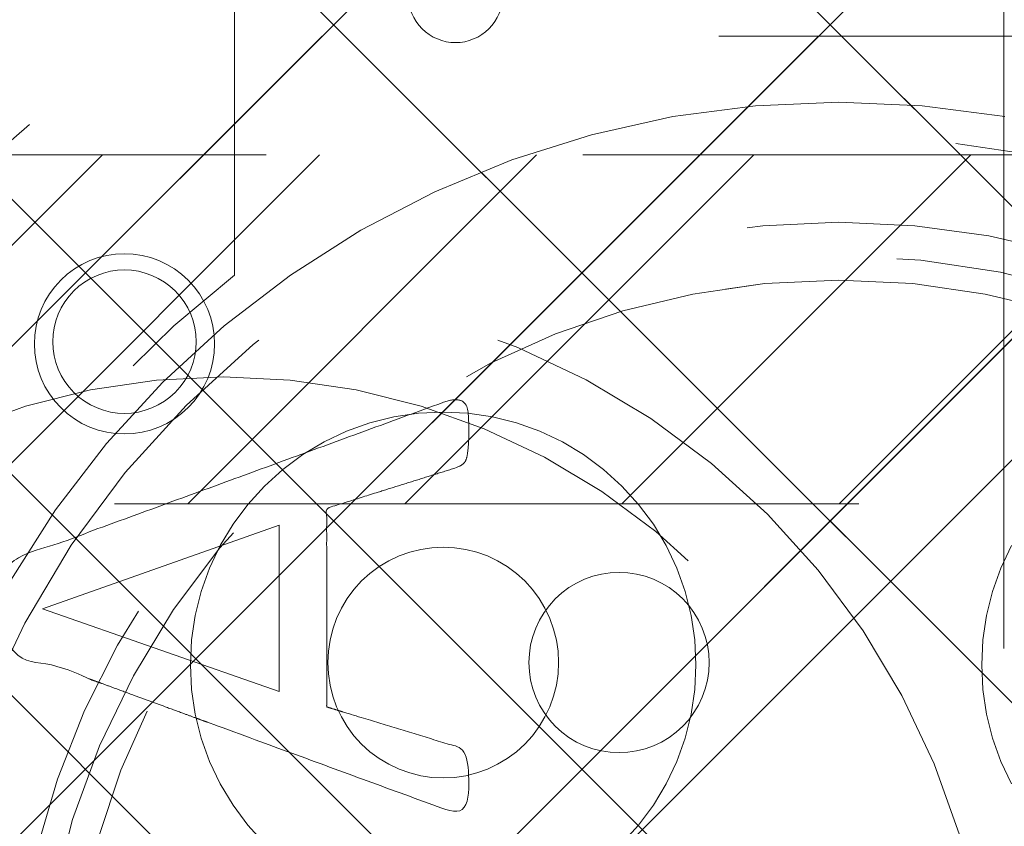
# Model space of a CAD drawing. Header units: inches. Extents: x -463 to -294, y -230 to 12.
# Tile 60 of 68: x -346.87 to -345.11, y 5.58 to 7.02. Entities that reach past the tile are written whole.
import ezdxf

# ---------------------------------------------------------------- set-up
doc = ezdxf.new("R2010")
doc.units = ezdxf.units.IN
doc.header["$LTSCALE"] = 32
doc.header["$MEASUREMENT"] = 0
doc.linetypes.add('Dash Style-1', pattern=[0.083328, 0.041656, -0.041672])
for name, color, linetype, lineweight in [('DashLine', 7, 'Dash Style-1', 13), ('DashLineFill', 7, 'Dash Style-1', 13), ('Drawing', 7, 'Continuous', 18), ('Metal-DeskStructure', 7, 'Continuous', 13), ('None', 7, 'Continuous', 18), ('SolidLine', 7, 'Continuous', 15), ('Wood_1-H', 7, 'Continuous', 13)]:
    doc.layers.add(name, color=color, linetype=linetype, lineweight=lineweight)
doc.layers.add('Electrical', color=1, linetype='Dash Style-1', lineweight=15, true_color=0xff0000)
pattern_1 = [(45, (0, 0), (-1.61301565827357, 1.935715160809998), []), (45, (-1.0608, 1.0608), (-0.4723460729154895, 0.4167612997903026), [])]

# ---------------------------------------------------------------- blocks, each defined once
blk = doc.blocks.new('1BRPFY-Leg_Plate (2D)')
at = {"layer": 'DashLineFill', "linetype": 'Continuous', "lineweight": 13}
h = blk.add_hatch(dxfattribs=at)
h.set_pattern_fill('Steel', color=253, style=0, pattern_type=2)
h.set_pattern_definition(pattern_1)
edge = h.paths.add_edge_path()
edge.add_arc((-1.704724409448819, -1.704724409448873), 0.125984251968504, 179.9999999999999, 269.9999999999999)
edge.add_line((-1.704724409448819, -1.830708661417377), (1.704724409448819, -1.830708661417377))
edge.add_arc((1.704724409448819, -1.704724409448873), 0.125984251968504, 270.0000000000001, 360.0000000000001)
edge.add_line((1.830708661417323, -1.704724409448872), (1.830708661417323, 1.704724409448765))
edge.add_arc((1.704724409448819, 1.704724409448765), 0.1259842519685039, 0, 90)
edge.add_line((1.704724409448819, 1.830708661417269), (-1.704724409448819, 1.830708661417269))
edge.add_arc((-1.704724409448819, 1.704724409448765), 0.1259842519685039, 90, 180)
edge.add_line((-1.830708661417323, 1.704724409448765), (-1.830708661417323, -1.704724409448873))
at = {"layer": 'DashLineFill', "flags": 128}
blk.add_lwpolyline([(-1.830708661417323, -1.704724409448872, 0.414213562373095), (-1.704724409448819, -1.830708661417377), (1.704724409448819, -1.830708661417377, 0.414213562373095), (1.830708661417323, -1.704724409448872), (1.830708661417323, 1.704724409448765, 0.414213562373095), (1.704724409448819, 1.830708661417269), (-1.704724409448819, 1.830708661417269, 0.414213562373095), (-1.830708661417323, 1.704724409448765)], format="xyb", close=True, dxfattribs=at)
at = {"layer": 'SolidLine', "flags": 128}
for points in [[(-1.279527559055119, 1.44094488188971), (-1.263705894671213, 1.440167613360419), (-1.248036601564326, 1.437843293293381), (-1.232670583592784, 1.433994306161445), (-1.217755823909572, 1.428657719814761), (-1.203435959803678, 1.421884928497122), (-1.189848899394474, 1.413741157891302), (-1.177125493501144, 1.404304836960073), (-1.165388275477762, 1.393666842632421), (-1.15475028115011, 1.381929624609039), (-1.145313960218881, 1.369206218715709), (-1.137170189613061, 1.355619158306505), (-1.130397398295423, 1.341299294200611), (-1.125060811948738, 1.326384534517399), (-1.121211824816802, 1.311018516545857), (-1.118887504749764, 1.29534922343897), (-1.118110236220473, 1.279527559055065), (-1.118887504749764, 1.263705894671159), (-1.121211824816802, 1.248036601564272), (-1.125060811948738, 1.23267058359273), (-1.130397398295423, 1.217755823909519), (-1.137170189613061, 1.203435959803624), (-1.145313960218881, 1.18984889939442), (-1.15475028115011, 1.17712549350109), (-1.165388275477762, 1.165388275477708), (-1.177125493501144, 1.154750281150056), (-1.189848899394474, 1.145313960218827), (-1.203435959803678, 1.137170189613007), (-1.217755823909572, 1.130397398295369), (-1.232670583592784, 1.125060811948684), (-1.248036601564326, 1.121211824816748), (-1.263705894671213, 1.11888750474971), (-1.279527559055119, 1.118110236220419), (-1.295349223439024, 1.11888750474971), (-1.311018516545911, 1.121211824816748), (-1.326384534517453, 1.125060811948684), (-1.341299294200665, 1.130397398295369), (-1.355619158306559, 1.137170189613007), (-1.369206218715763, 1.145313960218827), (-1.381929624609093, 1.154750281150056), (-1.393666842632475, 1.165388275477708), (-1.404304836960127, 1.17712549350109), (-1.413741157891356, 1.18984889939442), (-1.421884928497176, 1.203435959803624), (-1.428657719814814, 1.217755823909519), (-1.433994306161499, 1.23267058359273), (-1.437843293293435, 1.248036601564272), (-1.440167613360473, 1.263705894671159), (-1.440944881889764, 1.279527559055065), (-1.440167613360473, 1.29534922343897), (-1.437843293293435, 1.311018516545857), (-1.433994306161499, 1.326384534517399), (-1.428657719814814, 1.341299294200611), (-1.421884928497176, 1.355619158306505), (-1.413741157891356, 1.369206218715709), (-1.404304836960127, 1.381929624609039), (-1.393666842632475, 1.393666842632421), (-1.381929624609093, 1.404304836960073), (-1.369206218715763, 1.413741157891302), (-1.355619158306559, 1.421884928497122), (-1.341299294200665, 1.428657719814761), (-1.326384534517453, 1.433994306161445), (-1.311018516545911, 1.437843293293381), (-1.295349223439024, 1.440167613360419)], [(-0.7086614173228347, 0.9153543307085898), (-0.6884019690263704, 0.9143590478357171), (-0.668337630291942, 0.9113827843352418), (-0.6486616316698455, 0.9064542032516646), (-0.6295634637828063, 0.8996207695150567), (-0.6112270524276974, 0.8909482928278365), (-0.5938289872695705, 0.8805202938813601), (-0.5775368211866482, 0.868437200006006), (-0.5625074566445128, 0.854815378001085), (-0.5488856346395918, 0.8397860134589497), (-0.5368025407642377, 0.8234938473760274), (-0.5263745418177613, 0.8060957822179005), (-0.5177020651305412, 0.7877593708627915), (-0.5108686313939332, 0.7686612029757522), (-0.5059400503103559, 0.7489852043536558), (-0.5029637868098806, 0.7289208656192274), (-0.5019685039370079, 0.7086614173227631), (-0.5029637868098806, 0.6884019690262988), (-0.5059400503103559, 0.6683376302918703), (-0.5108686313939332, 0.6486616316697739), (-0.5177020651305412, 0.6295634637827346), (-0.5263745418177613, 0.6112270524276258), (-0.5368025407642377, 0.5938289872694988), (-0.5488856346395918, 0.5775368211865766), (-0.5625074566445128, 0.5625074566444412), (-0.5775368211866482, 0.5488856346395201), (-0.5938289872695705, 0.5368025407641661), (-0.6112270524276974, 0.5263745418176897), (-0.6295634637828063, 0.5177020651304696), (-0.6486616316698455, 0.5108686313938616), (-0.668337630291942, 0.5059400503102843), (-0.6884019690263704, 0.502963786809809), (-0.7086614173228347, 0.5019685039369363), (-0.728920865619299, 0.502963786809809), (-0.7489852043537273, 0.5059400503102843), (-0.7686612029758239, 0.5108686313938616), (-0.7877593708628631, 0.5177020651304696), (-0.8060957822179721, 0.5263745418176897), (-0.823493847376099, 0.5368025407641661), (-0.8397860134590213, 0.5488856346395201), (-0.8548153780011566, 0.5625074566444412), (-0.8684372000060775, 0.5775368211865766), (-0.8805202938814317, 0.5938289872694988), (-0.8909482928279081, 0.6112270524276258), (-0.8996207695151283, 0.6295634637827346), (-0.9064542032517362, 0.6486616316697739), (-0.9113827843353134, 0.6683376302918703), (-0.9143590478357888, 0.6884019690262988), (-0.9153543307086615, 0.7086614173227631), (-0.9143590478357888, 0.7289208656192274), (-0.9113827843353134, 0.7489852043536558), (-0.9064542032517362, 0.7686612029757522), (-0.8996207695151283, 0.7877593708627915), (-0.8909482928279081, 0.8060957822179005), (-0.8805202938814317, 0.8234938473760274), (-0.8684372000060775, 0.8397860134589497), (-0.8548153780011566, 0.854815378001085), (-0.8397860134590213, 0.868437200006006), (-0.823493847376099, 0.8805202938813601), (-0.8060957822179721, 0.8909482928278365), (-0.7877593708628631, 0.8996207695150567), (-0.7686612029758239, 0.9064542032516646), (-0.7489852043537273, 0.9113827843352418), (-0.728920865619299, 0.9143590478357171)]]:
    blk.add_lwpolyline(points, close=True, dxfattribs=at)
blk = doc.blocks.new('1BRPX5-Util_Bkt_Sm-F (2D)')
at = {"layer": 'DashLineFill', "linetype": 'Continuous', "lineweight": 13}
h = blk.add_hatch(dxfattribs=at)
h.set_pattern_fill('Steel', color=253, style=0, pattern_type=2)
h.set_pattern_definition(pattern_1)
edge = h.paths.add_edge_path()
edge.add_line((-4.468503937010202, 4.413385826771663), (-3.12992125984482, 4.413385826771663))
edge.add_line((-3.12992125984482, 4.413385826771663), (-3.12992125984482, -1.854330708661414))
edge.add_line((-3.12992125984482, -1.854330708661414), (-4.468503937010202, -1.854330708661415))
edge.add_line((-4.468503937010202, -1.854330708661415), (-4.468503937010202, -1.988188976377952))
edge.add_line((-4.468503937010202, -1.988188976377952), (-2.421259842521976, -1.988188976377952))
edge.add_line((-2.421259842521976, -1.988188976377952), (-2.421259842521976, -2.366141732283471))
edge.add_arc((-2.303149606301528, -2.366141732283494), 0.1181102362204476, 179.9999999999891, 270.000000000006)
edge.add_line((-2.303149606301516, -2.484251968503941), (2.303149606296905, -2.484251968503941))
edge.add_arc((2.303149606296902, -2.366141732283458), 0.1181102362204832, 270.0000000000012, 359.9999999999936)
edge.add_line((2.421259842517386, -2.366141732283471), (2.421259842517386, -1.988188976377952))
edge.add_line((2.421259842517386, -1.988188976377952), (4.468503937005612, -1.988188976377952))
edge.add_line((4.468503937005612, -1.988188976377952), (4.468503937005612, -1.854330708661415))
edge.add_line((4.468503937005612, -1.854330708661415), (3.12992125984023, -1.854330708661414))
edge.add_line((3.12992125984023, -1.854330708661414), (3.12992125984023, 4.413385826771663))
edge.add_line((3.12992125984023, 4.413385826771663), (4.468503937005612, 4.413385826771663))
edge.add_line((4.468503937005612, 4.413385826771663), (4.468503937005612, 4.547244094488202))
edge.add_line((4.468503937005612, 4.547244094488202), (2.421259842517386, 4.547244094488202))
edge.add_line((2.421259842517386, 4.547244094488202), (2.421259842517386, 4.925196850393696))
edge.add_arc((2.303149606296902, 4.925196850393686), 0.1181102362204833, 5.365542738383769e-12, 89.99999999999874)
edge.add_line((2.303149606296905, 5.043307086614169), (-2.303149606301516, 5.043307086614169))
edge.add_arc((-2.303149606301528, 4.92519685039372), 0.1181102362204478, 89.99999999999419, 180.0000000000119)
edge.add_line((-2.421259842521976, 4.925196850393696), (-2.421259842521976, 4.547244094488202))
edge.add_line((-2.421259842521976, 4.547244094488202), (-4.468503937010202, 4.547244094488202))
edge.add_line((-4.468503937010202, 4.547244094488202), (-4.468503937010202, 4.413385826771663))
at = {"layer": 'SolidLine', "flags": 128}
blk.add_lwpolyline([(-1.279527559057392, 1.15496456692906), (-1.292122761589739, 1.155583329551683), (-1.304596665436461, 1.157433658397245), (-1.316829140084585, 1.16049773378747), (-1.328702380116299, 1.164746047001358), (-1.340102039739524, 1.170137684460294), (-1.3509183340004, 1.17662072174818), (-1.361047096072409, 1.184132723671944), (-1.37039078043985, 1.192601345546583), (-1.378859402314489, 1.201945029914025), (-1.386371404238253, 1.212073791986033), (-1.392854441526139, 1.222890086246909), (-1.398246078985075, 1.234289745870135), (-1.402494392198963, 1.246162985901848), (-1.405558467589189, 1.258395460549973), (-1.407408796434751, 1.270869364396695), (-1.408027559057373, 1.283464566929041), (-1.407408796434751, 1.296059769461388), (-1.405558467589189, 1.30853367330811), (-1.402494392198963, 1.320766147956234), (-1.398246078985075, 1.332639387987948), (-1.392854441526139, 1.344039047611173), (-1.386371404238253, 1.35485534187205), (-1.378859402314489, 1.364984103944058), (-1.37039078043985, 1.374327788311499), (-1.361047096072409, 1.382796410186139), (-1.3509183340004, 1.390308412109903), (-1.340102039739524, 1.396791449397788), (-1.328702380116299, 1.402183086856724), (-1.316829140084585, 1.406431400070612), (-1.304596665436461, 1.409495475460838), (-1.292122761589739, 1.4113458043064), (-1.279527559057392, 1.411964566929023), (-1.266932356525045, 1.4113458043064), (-1.254458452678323, 1.409495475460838), (-1.242225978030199, 1.406431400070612), (-1.230352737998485, 1.402183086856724), (-1.21895307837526, 1.396791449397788), (-1.208136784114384, 1.390308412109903), (-1.198008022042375, 1.382796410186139), (-1.188664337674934, 1.374327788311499), (-1.180195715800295, 1.364984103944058), (-1.17268371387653, 1.35485534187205), (-1.166200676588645, 1.344039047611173), (-1.160809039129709, 1.332639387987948), (-1.156560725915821, 1.320766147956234), (-1.153496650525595, 1.30853367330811), (-1.151646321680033, 1.296059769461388), (-1.151027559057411, 1.283464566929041), (-1.151646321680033, 1.270869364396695), (-1.153496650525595, 1.258395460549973), (-1.156560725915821, 1.246162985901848), (-1.160809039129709, 1.234289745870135), (-1.166200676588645, 1.222890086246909), (-1.17268371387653, 1.212073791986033), (-1.180195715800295, 1.201945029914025), (-1.188664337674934, 1.192601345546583), (-1.198008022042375, 1.184132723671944), (-1.208136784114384, 1.17662072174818), (-1.21895307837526, 1.170137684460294), (-1.230352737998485, 1.164746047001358), (-1.242225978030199, 1.16049773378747), (-1.254458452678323, 1.157433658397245), (-1.266932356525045, 1.155583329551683)], close=True, dxfattribs=at)
for points in [[(-1.028808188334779, 0.3845776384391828), (-1.058646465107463, 0.4174991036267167), (-1.085114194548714, 0.4531867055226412), (-1.107956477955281, 0.4912967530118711), (-1.126953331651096, 0.5314622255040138), (-1.141921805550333, 0.5732963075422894), (-1.15271774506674, 0.6163961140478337), (-1.159237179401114, 0.6603465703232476), (-1.161417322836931, 0.7047244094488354), (-1.159237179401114, 0.7491022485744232), (-1.15271774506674, 0.7930527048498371), (-1.141921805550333, 0.8361525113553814), (-1.126953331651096, 0.877986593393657), (-1.107956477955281, 0.9181520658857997), (-1.085114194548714, 0.9562621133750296), (-1.058646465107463, 0.991949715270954), (-1.028808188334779, 1.024871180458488), (-0.995886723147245, 1.054709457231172), (-0.9601991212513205, 1.081177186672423), (-0.9220890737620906, 1.10401947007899), (-0.881923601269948, 1.123016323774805), (-0.8400895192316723, 1.137984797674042), (-0.7969897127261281, 1.148780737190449), (-0.7530392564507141, 1.155300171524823), (-0.7086614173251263, 1.15748031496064), (-0.6642835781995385, 1.155300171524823), (-0.6203331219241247, 1.148780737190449), (-0.5772333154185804, 1.137984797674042), (-0.5353992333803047, 1.123016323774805), (-0.495233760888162, 1.10401947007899), (-0.4571237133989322, 1.081177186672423), (-0.4214361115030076, 1.054709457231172), (-0.3885146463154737, 1.024871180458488), (-0.35867636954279, 0.991949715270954), (-0.3322086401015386, 0.9562621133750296), (-0.3093663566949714, 0.9181520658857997), (-0.2903695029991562, 0.877986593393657), (-0.27540102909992, 0.8361525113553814), (-0.2646050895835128, 0.7930527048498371), (-0.2580856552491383, 0.7491022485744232), (-0.255905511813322, 0.7047244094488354), (-0.2580856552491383, 0.6603465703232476), (-0.2646050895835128, 0.6163961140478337), (-0.27540102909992, 0.5732963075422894), (-0.2903695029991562, 0.5314622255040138), (-0.3093663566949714, 0.4912967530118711), (-0.3322086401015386, 0.4531867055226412), (-0.35867636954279, 0.4174991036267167), (-0.3885146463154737, 0.3845776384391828)], [(0.3093663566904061, 0.4912967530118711), (0.2903695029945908, 0.5314622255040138), (0.2754010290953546, 0.5732963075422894), (0.2646050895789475, 0.6163961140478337), (0.2580856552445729, 0.6603465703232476), (0.2559055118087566, 0.7047244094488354), (0.2580856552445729, 0.7491022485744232), (0.2646050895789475, 0.7930527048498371), (0.2754010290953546, 0.8361525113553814), (0.2903695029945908, 0.877986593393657), (0.3093663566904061, 0.9181520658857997)]]:
    blk.add_lwpolyline(points, dxfattribs=at)
blk = doc.blocks.new('Slate-LegBrace (2D)')
at = {"layer": 'DashLineFill', "linetype": 'Continuous', "lineweight": 13}
h = blk.add_hatch(dxfattribs=at)
h.set_pattern_fill('Steel', color=253, style=0, pattern_type=2)
h.set_pattern_definition(pattern_1)
edge = h.paths.add_edge_path()
edge.add_line((-2.199587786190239, 0.1351515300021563), (-1.374775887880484, 0.1351515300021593))
edge.add_arc((3.636636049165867e-15, 0.01355418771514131), 1.380142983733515, 5.054592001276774, 174.9454079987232, ccw=False)
edge.add_line((1.374775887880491, 0.1351515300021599), (2.199718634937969, 0.1351515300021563))
edge.add_arc((6.542437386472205e-05, 0.01705725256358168), 2.202821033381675, 3.07312710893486, 176.9268728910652)
h = blk.add_hatch(dxfattribs=at)
h.set_pattern_fill('Steel', color=253, style=0, pattern_type=2)
h.set_pattern_definition(pattern_1)
h.paths.add_polyline_path([(-0.6866374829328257, 1.819226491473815), (-0.6949338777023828, 1.819634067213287), (-0.7031503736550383, 1.820852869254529), (-0.7112078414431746, 1.822871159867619), (-0.719028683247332, 1.825669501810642), (-0.7265375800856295, 1.829220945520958), (-0.7336622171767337, 1.833491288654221), (-0.7403339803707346, 1.83843940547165), (-0.7464886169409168, 1.844017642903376), (-0.7520668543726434, 1.850172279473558), (-0.7570149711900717, 1.856844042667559), (-0.7612853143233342, 1.863968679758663), (-0.7648367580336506, 1.871477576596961), (-0.7676350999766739, 1.879298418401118), (-0.7696533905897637, 1.887355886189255), (-0.7708721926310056, 1.89557238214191), (-0.7712797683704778, 1.903868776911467), (-0.7708721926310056, 1.912165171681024), (-0.7696533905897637, 1.92038166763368), (-0.7676350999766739, 1.928439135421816), (-0.7648367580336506, 1.936259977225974), (-0.7612853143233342, 1.943768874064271), (-0.7570149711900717, 1.950893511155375), (-0.7520668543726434, 1.957565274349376), (-0.7464886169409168, 1.963719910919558), (-0.7403339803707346, 1.969298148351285), (-0.7336622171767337, 1.974246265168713), (-0.7265375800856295, 1.978516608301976), (-0.719028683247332, 1.982068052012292), (-0.7112078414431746, 1.984866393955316), (-0.7031503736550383, 1.986884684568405), (-0.6949338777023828, 1.988103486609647), (-0.6866374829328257, 1.988511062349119), (-0.6783410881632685, 1.988103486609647), (-0.670124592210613, 1.986884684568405), (-0.6620671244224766, 1.984866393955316), (-0.6542462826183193, 1.982068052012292), (-0.6467373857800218, 1.978516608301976), (-0.6396127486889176, 1.974246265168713), (-0.6329409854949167, 1.969298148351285), (-0.6267863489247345, 1.963719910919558), (-0.6212081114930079, 1.957565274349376), (-0.6162599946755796, 1.950893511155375), (-0.6119896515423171, 1.943768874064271), (-0.6084382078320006, 1.936259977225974), (-0.6056398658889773, 1.928439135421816), (-0.6036215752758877, 1.92038166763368), (-0.6024027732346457, 1.912165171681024), (-0.6019951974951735, 1.903868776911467), (-0.6024027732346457, 1.89557238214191), (-0.6036215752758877, 1.887355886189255), (-0.6056398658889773, 1.879298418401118), (-0.6084382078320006, 1.871477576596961), (-0.6119896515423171, 1.863968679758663), (-0.6162599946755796, 1.856844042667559), (-0.6212081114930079, 1.850172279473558), (-0.6267863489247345, 1.844017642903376), (-0.6329409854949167, 1.83843940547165), (-0.6396127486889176, 1.833491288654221), (-0.6467373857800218, 1.829220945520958), (-0.6542462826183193, 1.825669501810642), (-0.6620671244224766, 1.822871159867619), (-0.670124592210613, 1.820852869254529), (-0.6783410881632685, 1.819634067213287)])
h = blk.add_hatch(dxfattribs=at)
h.set_pattern_fill('Steel', color=253, style=0, pattern_type=2)
h.set_pattern_definition(pattern_1)
edge = h.paths.add_edge_path()
edge.add_line((-2.191696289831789, 0.2375138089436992), (-1.463739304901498, 0.2375137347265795))
edge.add_arc((6.542437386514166e-05, 0.017041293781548), 1.480314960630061, 8.565281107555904, 171.4347188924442, ccw=False)
edge.add_line((1.463870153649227, 0.2375137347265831), (2.191827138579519, 0.2375138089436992))
edge.add_line((2.191827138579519, 0.2375138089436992), (2.19971863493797, 0.1351515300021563))
edge.add_line((2.19971863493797, 0.1351515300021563), (1.374775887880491, 0.1351515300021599))
edge.add_arc((3.356894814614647e-15, 0.01355418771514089), 1.380142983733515, 5.054592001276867, 174.9454079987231)
edge.add_line((-1.374775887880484, 0.1351515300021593), (-2.19958778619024, 0.1351515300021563))
edge.add_line((-2.19958778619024, 0.1351515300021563), (-2.191696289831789, 0.2375138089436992))
at = {"layer": 'DashLineFill', "flags": 128}
for points in [[(-2.199587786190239, 0.1351515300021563), (-1.374775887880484, 0.1351515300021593, -0.9154551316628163), (1.374775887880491, 0.1351515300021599), (2.199718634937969, 0.1351515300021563, 0.9477524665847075)], [(-2.191696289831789, 0.2375138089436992), (-1.463739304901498, 0.2375137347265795, -0.8606629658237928), (1.463870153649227, 0.2375137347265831), (2.191827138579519, 0.2375138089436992), (2.19971863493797, 0.1351515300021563), (1.374775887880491, 0.1351515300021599, 0.9154551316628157), (-1.374775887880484, 0.1351515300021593), (-2.19958778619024, 0.1351515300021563)]]:
    blk.add_lwpolyline(points, format="xyb", close=True, dxfattribs=at)
blk.add_lwpolyline([(-0.6866374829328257, 1.819226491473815), (-0.6949338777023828, 1.819634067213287), (-0.7031503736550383, 1.820852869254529), (-0.7112078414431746, 1.822871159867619), (-0.719028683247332, 1.825669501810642), (-0.7265375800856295, 1.829220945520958), (-0.7336622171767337, 1.833491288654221), (-0.7403339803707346, 1.83843940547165), (-0.7464886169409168, 1.844017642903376), (-0.7520668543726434, 1.850172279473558), (-0.7570149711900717, 1.856844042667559), (-0.7612853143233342, 1.863968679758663), (-0.7648367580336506, 1.871477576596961), (-0.7676350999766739, 1.879298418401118), (-0.7696533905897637, 1.887355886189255), (-0.7708721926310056, 1.89557238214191), (-0.7712797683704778, 1.903868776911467), (-0.7708721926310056, 1.912165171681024), (-0.7696533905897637, 1.92038166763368), (-0.7676350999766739, 1.928439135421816), (-0.7648367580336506, 1.936259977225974), (-0.7612853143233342, 1.943768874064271), (-0.7570149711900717, 1.950893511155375), (-0.7520668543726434, 1.957565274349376), (-0.7464886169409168, 1.963719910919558), (-0.7403339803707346, 1.969298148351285), (-0.7336622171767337, 1.974246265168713), (-0.7265375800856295, 1.978516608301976), (-0.719028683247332, 1.982068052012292), (-0.7112078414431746, 1.984866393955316), (-0.7031503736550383, 1.986884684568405), (-0.6949338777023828, 1.988103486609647), (-0.6866374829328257, 1.988511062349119), (-0.6783410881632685, 1.988103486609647), (-0.670124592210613, 1.986884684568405), (-0.6620671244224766, 1.984866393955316), (-0.6542462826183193, 1.982068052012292), (-0.6467373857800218, 1.978516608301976), (-0.6396127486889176, 1.974246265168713), (-0.6329409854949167, 1.969298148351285), (-0.6267863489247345, 1.963719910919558), (-0.6212081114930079, 1.957565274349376), (-0.6162599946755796, 1.950893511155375), (-0.6119896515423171, 1.943768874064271), (-0.6084382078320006, 1.936259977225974), (-0.6056398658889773, 1.928439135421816), (-0.6036215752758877, 1.92038166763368), (-0.6024027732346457, 1.912165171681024), (-0.6019951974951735, 1.903868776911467), (-0.6024027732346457, 1.89557238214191), (-0.6036215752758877, 1.887355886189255), (-0.6056398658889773, 1.879298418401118), (-0.6084382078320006, 1.871477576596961), (-0.6119896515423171, 1.863968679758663), (-0.6162599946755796, 1.856844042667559), (-0.6212081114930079, 1.850172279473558), (-0.6267863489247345, 1.844017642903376), (-0.6329409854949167, 1.83843940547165), (-0.6396127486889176, 1.833491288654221), (-0.6467373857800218, 1.829220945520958), (-0.6542462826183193, 1.825669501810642), (-0.6620671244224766, 1.822871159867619), (-0.670124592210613, 1.820852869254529), (-0.6783410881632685, 1.819634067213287)], close=True, dxfattribs=at)
blk = doc.blocks.new('TLLegSleeve (2D)')
at = {"layer": 'DashLineFill', "linetype": 'Continuous', "lineweight": 13}
h = blk.add_hatch(dxfattribs=at)
h.set_pattern_fill('Steel', color=253, style=0, pattern_type=2)
h.set_pattern_definition(pattern_1)
edge = h.paths.add_edge_path()
edge.add_line((1.08267716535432, 1.402343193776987), (1.08267716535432, 2.913385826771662))
edge.add_arc((-1.707523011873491e-13, 2.913385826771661), 1.08267716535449, 4.479377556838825e-14, 180)
edge.add_line((-1.082677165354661, 2.913385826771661), (-1.08267716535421, 1.402343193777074))
edge.add_arc((-1.332267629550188e-15, 2.886579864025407e-15), 1.771653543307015, 127.6698869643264, 412.330113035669)
edge.add_line((1.08267716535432, 1.402343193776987), (1.08267716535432, 1.402343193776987))
edge = h.paths.add_edge_path()
edge.add_arc((1.665334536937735e-15, 2.91338582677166), 0.7480314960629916, 180, 360)
edge.add_arc((1.665334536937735e-15, 2.91338582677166), 0.7480314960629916, 9.54166404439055e-15, 180)
edge.add_line((-0.7480314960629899, 2.91338582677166), (-0.7480314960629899, 2.91338582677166))
edge = h.paths.add_edge_path()
edge.add_arc((-1.723066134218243e-13, 5.70119602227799e-16), 1.437007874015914, 180, 360)
edge.add_arc((-1.723066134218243e-13, 9.149983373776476e-17), 1.437007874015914, 9.541664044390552e-15, 180)
edge.add_line((-1.437007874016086, 3.308097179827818e-16), (-1.437007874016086, 3.308097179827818e-16))
at = {"layer": 'DashLine', "color": 8, "flags": 128}
blk.add_lwpolyline([(1.653543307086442, 1.118599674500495e-14), (1.645581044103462, -0.1620755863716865), (1.621770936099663, -0.3225902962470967), (1.582342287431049, -0.4799982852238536), (1.527674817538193, -0.6327836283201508), (1.45829500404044, -0.7794749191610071), (1.374871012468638, -0.9186594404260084), (1.278206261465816, -1.048996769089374), (1.169231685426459, -1.169231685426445), (1.048996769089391, -1.278206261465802), (0.918659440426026, -1.374871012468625), (0.7794749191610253, -1.458295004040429), (0.6327836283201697, -1.527674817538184), (0.4799982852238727, -1.582342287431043), (0.3225902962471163, -1.621770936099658), (0.1620755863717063, -1.645581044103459), (8.723964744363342e-15, -1.653543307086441), (-0.162075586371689, -1.645581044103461), (-0.3225902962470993, -1.621770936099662), (-0.4799982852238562, -1.582342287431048), (-0.6327836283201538, -1.527674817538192), (-0.7794749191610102, -1.458295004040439), (-0.9186594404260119, -1.374871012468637), (-1.048996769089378, -1.278206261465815), (-1.169231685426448, -1.169231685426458), (-1.278206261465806, -1.048996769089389), (-1.374871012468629, -0.9186594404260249), (-1.458295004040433, -0.7794749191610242), (-1.527674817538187, -0.6327836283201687), (-1.582342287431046, -0.4799982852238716), (-1.621770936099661, -0.3225902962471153), (-1.645581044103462, -0.1620755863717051), (-1.653543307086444, -7.741682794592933e-15), (-1.645581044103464, 0.1620755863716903), (-1.621770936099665, 0.3225902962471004), (-1.582342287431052, 0.4799982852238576), (-1.527674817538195, 0.6327836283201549), (-1.458295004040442, 0.7794749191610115), (-1.37487101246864, 0.918659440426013), (-1.278206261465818, 1.048996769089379), (-1.169231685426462, 1.169231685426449), (-1.048996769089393, 1.278206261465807), (-0.9186594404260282, 1.37487101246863), (-0.7794749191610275, 1.458295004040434), (-0.6327836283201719, 1.527674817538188), (-0.479998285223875, 1.582342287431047), (-0.3225902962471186, 1.621770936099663), (-0.1620755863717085, 1.645581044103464), (-1.096189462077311e-14, 1.653543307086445), (0.1620755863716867, 1.645581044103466), (0.3225902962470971, 1.621770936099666), (0.479998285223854, 1.582342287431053), (0.6327836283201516, 1.527674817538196), (0.7794749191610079, 1.458295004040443), (0.9186594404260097, 1.374871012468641), (1.048996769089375, 1.278206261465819), (1.169231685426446, 1.169231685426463), (1.278206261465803, 1.048996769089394), (1.374871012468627, 0.9186594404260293), (1.458295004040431, 0.7794749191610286), (1.527674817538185, 0.6327836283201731), (1.582342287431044, 0.4799982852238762), (1.621770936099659, 0.3225902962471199), (1.64558104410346, 0.1620755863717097)], close=True, dxfattribs=at)
at = {"layer": 'DashLineFill', "flags": 128}
for points in [[(1.08267716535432, 1.402343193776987), (1.08267716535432, 2.913385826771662, 0.9999999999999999), (-1.082677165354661, 2.913385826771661), (-1.08267716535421, 1.402343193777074, 2.931618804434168), (1.08267716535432, 1.402343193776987)], [(-1.437007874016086, 3.308097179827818e-16, 0.9999999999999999), (1.437007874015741, 3.308097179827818e-16, 0.9999999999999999), (-1.437007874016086, 3.308097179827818e-16)]]:
    blk.add_lwpolyline(points, format="xyb", close=True, dxfattribs=at)
blk = doc.blocks.new('Group-24')
at = {"layer": 'Wood_1-H'}
for points in [[(13.90864377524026, 21.84497229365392), (14.05790656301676, 21.85148924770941)], [(14.05790656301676, 21.85148924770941), (13.90864377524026, 21.84497229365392)], [(14.05790656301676, 21.85148924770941), (13.90864377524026, 21.84497229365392)], [(13.90864377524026, 21.84497229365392), (14.05790656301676, 21.85148924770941)], [(14.05790656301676, 21.85148924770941)], [(14.05790656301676, 21.85148924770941)], [(14.05790656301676, 21.85148924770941)], [(14.05790656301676, 21.85148924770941), (14.20716935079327, 21.84497229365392)], [(14.05790656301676, 21.85148924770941)], [(14.05790656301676, 21.85148924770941)], [(14.05790656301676, 21.85148924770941)], [(14.05790656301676, 21.85148924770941)], [(14.20716935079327, 21.84497229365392), (14.05790656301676, 21.85148924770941)], [(14.05790656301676, 21.85148924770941)], [(14.05790656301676, 21.85148924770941)], [(14.05790656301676, 21.85148924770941)], [(14.05790656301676, 21.85148924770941)], [(14.05790656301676, 21.85148924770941)], [(14.05790656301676, 21.85148924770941)], [(14.05790656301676, 21.85148924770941)], [(14.05790656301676, 21.85148924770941)], [(14.20716935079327, 21.84497229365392), (14.05790656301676, 21.85148924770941)], [(14.05790656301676, 21.85148924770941), (14.20716935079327, 21.84497229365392)], [(13.76051696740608, 21.82547102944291), (13.90864377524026, 21.84497229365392)], [(13.90864377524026, 21.84497229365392), (13.76051696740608, 21.82547102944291)], [(13.90864377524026, 21.84497229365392), (13.76051696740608, 21.82547102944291)], [(13.76051696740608, 21.82547102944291), (13.90864377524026, 21.84497229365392)], [(13.90864377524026, 21.84497229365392)], [(13.90864377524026, 21.84497229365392)], [(14.20716935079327, 21.84497229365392), (14.35529615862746, 21.82547102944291)], [(14.35529615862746, 21.82547102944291), (14.20716935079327, 21.84497229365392)], [(14.35529615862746, 21.82547102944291), (14.20716935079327, 21.84497229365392)], [(14.20716935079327, 21.84497229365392), (14.35529615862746, 21.82547102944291)], [(13.61465347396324, 21.79313387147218), (13.76051696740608, 21.82547102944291)], [(13.76051696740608, 21.82547102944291), (13.61465347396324, 21.79313387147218)], [(13.76051696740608, 21.82547102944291), (13.61465347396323, 21.79313387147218)], [(13.61465347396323, 21.79313387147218), (13.76051696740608, 21.82547102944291)], [(13.76051696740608, 21.82547102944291)], [(13.76051696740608, 21.82547102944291)], [(13.76051696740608, 21.82547102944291)], [(13.76051696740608, 21.82547102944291)], [(13.76051696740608, 21.82547102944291)], [(13.47216340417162, 21.7482069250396), (13.61465347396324, 21.79313387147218)], [(13.61465347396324, 21.79313387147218), (13.47216340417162, 21.7482069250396)], [(13.61465347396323, 21.79313387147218), (13.47216340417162, 21.7482069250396)], [(13.47216340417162, 21.7482069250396), (13.61465347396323, 21.79313387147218)], [(13.33413119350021, 21.69103211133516), (13.47216340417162, 21.7482069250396)], [(13.47216340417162, 21.7482069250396), (13.33413119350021, 21.69103211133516)], [(13.47216340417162, 21.7482069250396), (13.33413119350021, 21.69103211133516)], [(13.33413119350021, 21.69103211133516), (13.47216340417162, 21.7482069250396)], [(13.20160735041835, 21.62204456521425), (13.33413119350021, 21.69103211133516)], [(13.33413119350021, 21.69103211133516), (13.20160735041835, 21.62204456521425)], [(13.33413119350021, 21.69103211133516), (13.20160735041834, 21.62204456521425)], [(13.20160735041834, 21.62204456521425), (13.33413119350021, 21.69103211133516)], [(13.07560046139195, 21.54176932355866), (13.20160735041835, 21.62204456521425)], [(13.20160735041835, 21.62204456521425), (13.07560046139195, 21.54176932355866)], [(13.20160735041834, 21.62204456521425), (13.07560046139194, 21.54176932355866)], [(13.07560046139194, 21.54176932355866), (13.20160735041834, 21.62204456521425)], [(12.95706951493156, 21.45081732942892), (13.07560046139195, 21.54176932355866)], [(13.07560046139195, 21.54176932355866), (12.95706951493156, 21.45081732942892)], [(13.07560046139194, 21.54176932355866), (12.95706951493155, 21.45081732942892)], [(12.95706951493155, 21.45081732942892), (13.07560046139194, 21.54176932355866)], [(12.84691660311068, 21.34988078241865), (12.95706951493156, 21.45081732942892)], [(12.95706951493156, 21.45081732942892), (12.84691660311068, 21.34988078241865)], [(12.95706951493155, 21.45081732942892), (12.84691660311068, 21.34988078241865)], [(12.84691660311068, 21.34988078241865), (12.95706951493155, 21.45081732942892)], [(12.7459800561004, 21.23972787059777), (12.84691660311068, 21.34988078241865)], [(12.84691660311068, 21.34988078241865), (12.7459800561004, 21.23972787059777)], [(12.84691660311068, 21.34988078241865), (12.7459800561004, 21.23972787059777)], [(12.7459800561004, 21.23972787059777), (12.84691660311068, 21.34988078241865)], [(12.65502806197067, 21.12119692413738), (12.7459800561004, 21.23972787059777)], [(12.7459800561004, 21.23972787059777), (12.65502806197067, 21.12119692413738)], [(12.7459800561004, 21.23972787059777), (12.65502806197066, 21.12119692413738)], [(12.65502806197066, 21.12119692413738), (12.7459800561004, 21.23972787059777)], [(12.57475282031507, 20.99519003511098), (12.65502806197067, 21.12119692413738)], [(12.65502806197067, 21.12119692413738), (12.57475282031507, 20.99519003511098)], [(12.65502806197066, 21.12119692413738), (12.57475282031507, 20.99519003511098)], [(12.57475282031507, 20.99519003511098), (12.65502806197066, 21.12119692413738)]]:
    blk.add_lwpolyline(points, dxfattribs=at)
at = {"layer": 'Wood_1-H', "color": 7}
for name in ['1BRPX5-Util_Bkt_Sm-F (2D)', 'TLLegSleeve (2D)', 'Slate-LegBrace (2D)', '1BRPFY-Leg_Plate (2D)']:
    blk.add_blockref(name, (14.05790656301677, 20.13889082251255), dxfattribs=at)
blk = doc.blocks.new('Group-27')
at = {"layer": 'Metal-DeskStructure', "color": 7, "flags": 128}
blk.add_lwpolyline([(0.8051100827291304, 0.3242076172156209), (0.6569804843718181, -0.1001143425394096), (0.9545622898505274, -0.1001143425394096)], close=True, dxfattribs=at)
at = {"layer": 'Metal-DeskStructure', "color": 7}
blk.add_open_spline([(1.174112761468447, -0.3918349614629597), (1.184693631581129, -0.4210075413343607), (1.168822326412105, -0.4369198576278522), (1.14501536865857, -0.439571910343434), (1.104014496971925, -0.439571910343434), (1.078886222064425, -0.4369198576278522), (1.066982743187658, -0.4329417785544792), (1.060369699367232, -0.4236595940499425), (1.057724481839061, -0.4170294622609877), (1.021353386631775, -0.3010040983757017), (0.9849822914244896, -0.1849787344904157), (0.807093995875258, -0.1849787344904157), (0.6292057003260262, -0.1849787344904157), (0.5941572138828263, -0.2996780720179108), (0.5591087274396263, -0.4143774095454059), (0.5564635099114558, -0.4210075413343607), (0.5498504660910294, -0.4302897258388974), (0.5379469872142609, -0.4369198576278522), (0.5141400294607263, -0.439571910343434), (0.477108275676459, -0.439571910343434), (0.4519787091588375, -0.4355938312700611), (0.4427204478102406, -0.4249856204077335), (0.4427204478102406, -0.4050952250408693), (0.4480108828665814, -0.3905089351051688), (0.5915119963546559, 0.0006630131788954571), (0.7350131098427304, 0.3918349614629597), (0.7376583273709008, 0.3971390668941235), (0.7469165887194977, 0.4037691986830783), (0.7627866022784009, 0.4077472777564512), (0.789238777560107, 0.4090720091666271), (0.8302396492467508, 0.4090720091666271), (0.8580131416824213, 0.4077472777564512), (0.8752070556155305, 0.4037691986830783), (0.8844653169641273, 0.3971390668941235), (0.8871105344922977, 0.3918349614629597), (1.030611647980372, 0), (1.174112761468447, -0.3918349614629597)], degree=2, knots=[0, 0, 0, 0.01595318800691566, 0.02392978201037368, 0.03190637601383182, 0.03938443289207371, 0.04686248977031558, 0.05434054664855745, 0.06181860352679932, 0.06181860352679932, 0.1891978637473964, 0.1891978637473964, 0.3755520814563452, 0.3755520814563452, 0.5011946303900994, 0.5011946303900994, 0.5086726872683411, 0.5161507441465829, 0.5236288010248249, 0.5311068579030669, 0.5385854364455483, 0.5460640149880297, 0.5535425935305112, 0.5610211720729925, 0.5610211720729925, 0.7618481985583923, 0.7618481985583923, 0.7647050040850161, 0.7675618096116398, 0.7704186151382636, 0.7732754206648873, 0.7763226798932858, 0.7793699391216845, 0.7824171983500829, 0.7854644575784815, 0.7854644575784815, 1, 1, 1], dxfattribs=at)
blk = doc.blocks.new('TL14_lower_leg (2D)')
at = {"layer": 'DashLine', "flags": 128}
for points in [[(-1.777195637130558e-14, 1.377952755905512), (0.1350629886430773, 1.371317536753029), (0.2688252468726, 1.351475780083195), (0.3999985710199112, 1.318618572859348), (0.5273196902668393, 1.27306234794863), (0.649562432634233, 1.215245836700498), (0.7655495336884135, 1.14572584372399), (0.8741639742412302, 1.065171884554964), (0.9743597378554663, 0.9743597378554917), (1.065171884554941, 0.8741639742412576), (1.14572584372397, 0.7655495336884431), (1.215245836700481, 0.6495624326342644), (1.273062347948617, 0.5273196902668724), (1.318618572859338, 0.3999985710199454), (1.351475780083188, 0.2688252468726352), (1.371317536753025, 0.1350629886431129), (1.377952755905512, 1.783045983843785e-14), (1.371317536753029, -0.1350629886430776), (1.351475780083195, -0.2688252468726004), (1.318618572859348, -0.3999985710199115), (1.27306234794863, -0.5273196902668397), (1.215245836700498, -0.6495624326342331), (1.145725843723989, -0.7655495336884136), (1.065171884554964, -0.8741639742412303), (0.9743597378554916, -0.9743597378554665), (0.8741639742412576, -1.065171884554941), (0.7655495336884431, -1.14572584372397), (0.6495624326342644, -1.215245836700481), (0.5273196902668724, -1.273062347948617), (0.3999985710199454, -1.318618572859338), (0.2688252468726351, -1.351475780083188), (0.135062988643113, -1.371317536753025), (1.777195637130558e-14, -1.377952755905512), (-0.1350629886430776, -1.371317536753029), (-0.2688252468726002, -1.351475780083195), (-0.3999985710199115, -1.318618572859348), (-0.5273196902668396, -1.27306234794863), (-0.6495624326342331, -1.215245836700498), (-0.7655495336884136, -1.14572584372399), (-0.8741639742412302, -1.065171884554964), (-0.9743597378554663, -0.9743597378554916), (-1.065171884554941, -0.8741639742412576), (-1.14572584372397, -0.7655495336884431), (-1.215245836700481, -0.6495624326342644), (-1.273062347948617, -0.5273196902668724), (-1.318618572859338, -0.3999985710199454), (-1.351475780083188, -0.2688252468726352), (-1.371317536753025, -0.1350629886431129), (-1.377952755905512, -1.783045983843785e-14), (-1.371317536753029, 0.1350629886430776), (-1.351475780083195, 0.2688252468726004), (-1.318618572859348, 0.3999985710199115), (-1.27306234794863, 0.5273196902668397), (-1.215245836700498, 0.6495624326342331), (-1.145725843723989, 0.7655495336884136), (-1.065171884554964, 0.8741639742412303), (-0.9743597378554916, 0.9743597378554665), (-0.8741639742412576, 1.065171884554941), (-0.7655495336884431, 1.14572584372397), (-0.6495624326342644, 1.215245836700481), (-0.5273196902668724, 1.273062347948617), (-0.3999985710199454, 1.318618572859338), (-0.2688252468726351, 1.351475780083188), (-0.135062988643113, 1.371317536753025)], [(0.7086614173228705, -0.547244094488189), (0.724483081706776, -0.54802136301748), (0.7401523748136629, -0.5503456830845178), (0.7555183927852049, -0.5541946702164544), (0.7704331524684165, -0.5595312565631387), (0.7847530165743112, -0.5663040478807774), (0.798340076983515, -0.574447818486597), (0.8110634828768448, -0.5838841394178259), (0.8228007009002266, -0.5945221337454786), (0.8334386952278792, -0.6062593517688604), (0.8428750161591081, -0.6189827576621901), (0.8510187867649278, -0.632569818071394), (0.8577915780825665, -0.6468896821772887), (0.8631281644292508, -0.6618044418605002), (0.8669771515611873, -0.6771704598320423), (0.8693014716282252, -0.6928397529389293), (0.8700787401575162, -0.7086614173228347), (0.8693014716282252, -0.72448308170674), (0.8669771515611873, -0.7401523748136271), (0.8631281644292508, -0.7555183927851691), (0.8577915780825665, -0.7704331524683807), (0.8510187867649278, -0.7847530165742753), (0.8428750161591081, -0.7983400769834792), (0.8334386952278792, -0.811063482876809), (0.8228007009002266, -0.8228007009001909), (0.8110634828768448, -0.8334386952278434), (0.798340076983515, -0.8428750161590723), (0.7847530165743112, -0.8510187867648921), (0.7704331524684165, -0.8577915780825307), (0.7555183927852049, -0.8631281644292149), (0.7401523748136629, -0.8669771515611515), (0.724483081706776, -0.8693014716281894), (0.7086614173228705, -0.8700787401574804), (0.6928397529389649, -0.8693014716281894), (0.6771704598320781, -0.8669771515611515), (0.6618044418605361, -0.8631281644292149), (0.6468896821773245, -0.8577915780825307), (0.6325698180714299, -0.8510187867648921), (0.618982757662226, -0.8428750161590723), (0.6062593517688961, -0.8334386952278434), (0.5945221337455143, -0.8228007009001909), (0.5838841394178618, -0.811063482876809), (0.5744478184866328, -0.7983400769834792), (0.5663040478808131, -0.7847530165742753), (0.5595312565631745, -0.7704331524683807), (0.5541946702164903, -0.7555183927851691), (0.5503456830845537, -0.7401523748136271), (0.5480213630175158, -0.72448308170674), (0.5472440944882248, -0.7086614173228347), (0.5480213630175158, -0.6928397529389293), (0.5503456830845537, -0.6771704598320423), (0.5541946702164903, -0.6618044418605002), (0.5595312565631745, -0.6468896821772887), (0.5663040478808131, -0.632569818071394), (0.5744478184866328, -0.6189827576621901), (0.5838841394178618, -0.6062593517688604), (0.5945221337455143, -0.5945221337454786), (0.6062593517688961, -0.5838841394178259), (0.618982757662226, -0.574447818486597), (0.6325698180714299, -0.5663040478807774), (0.6468896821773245, -0.5595312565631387), (0.6618044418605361, -0.5541946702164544), (0.6771704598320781, -0.5503456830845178), (0.6928397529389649, -0.54802136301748)]]:
    blk.add_lwpolyline(points, close=True, dxfattribs=at)
at = {"layer": 'Metal-DeskStructure', "color": 7}
blk.add_blockref('Group-27', (0, 0), dxfattribs=at)
blk = doc.blocks.new('Group-28')
at = {"layer": 'DashLineFill', "linetype": 'Continuous', "lineweight": 13}
h = blk.add_hatch(dxfattribs=at)
h.set_pattern_fill('Steel', color=253, style=0, pattern_type=2)
h.set_pattern_definition(pattern_1)
h.paths.add_polyline_path([(-2.066929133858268, 1.397637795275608), (2.066929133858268, 1.397637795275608), (2.066929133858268, 0.1377952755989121), (2.106299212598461, 0.1377952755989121), (2.106299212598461, -0.1377952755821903), (2.066929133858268, -0.1377952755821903), (2.066929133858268, -5.275590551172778), (2.106299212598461, -5.275590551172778), (2.106299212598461, -5.55118110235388), (2.066929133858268, -5.55118110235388), (2.066929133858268, -5.82677165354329), (-2.066929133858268, -5.82677165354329), (-2.066929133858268, -5.55118110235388), (-2.106299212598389, -5.55118110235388), (-2.106299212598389, -5.275590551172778), (-2.066929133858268, -5.275590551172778), (-2.066929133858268, -0.1377952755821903), (-2.106299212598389, -0.1377952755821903), (-2.106299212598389, 0.1377952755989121), (-2.066929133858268, 0.1377952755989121)])
at = {"layer": 'DashLineFill', "flags": 128}
blk.add_lwpolyline([(-2.066929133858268, 1.397637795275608), (2.066929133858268, 1.397637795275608), (2.066929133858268, 0.1377952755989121), (2.106299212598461, 0.1377952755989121), (2.106299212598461, -0.1377952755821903), (2.066929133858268, -0.1377952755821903), (2.066929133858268, -5.275590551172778), (2.106299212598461, -5.275590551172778), (2.106299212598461, -5.55118110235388), (2.066929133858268, -5.55118110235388), (2.066929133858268, -5.82677165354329), (-2.066929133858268, -5.82677165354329), (-2.066929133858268, -5.55118110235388), (-2.106299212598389, -5.55118110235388), (-2.106299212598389, -5.275590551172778), (-2.066929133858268, -5.275590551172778), (-2.066929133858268, -0.1377952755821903), (-2.106299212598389, -0.1377952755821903), (-2.106299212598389, 0.1377952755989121), (-2.066929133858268, 0.1377952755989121)], close=True, dxfattribs=at)
blk = doc.blocks.new('TL14_upper_leg (2D)')
at = {"layer": 'DashLine', "flags": 128}
blk.add_lwpolyline([(0, 1.22047244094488), (0.1196272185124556, 1.214595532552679), (0.2381023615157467, 1.197021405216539), (0.3542844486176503, 1.167919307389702), (0.4670545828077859, 1.127569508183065), (0.5753267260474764, 1.076360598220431), (0.6780581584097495, 1.01478574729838), (0.7742595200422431, 0.9434379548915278), (0.8630043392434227, 0.8630043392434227), (0.9434379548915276, 0.7742595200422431), (1.01478574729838, 0.6780581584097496), (1.076360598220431, 0.5753267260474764), (1.127569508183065, 0.467054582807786), (1.167919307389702, 0.3542844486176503), (1.197021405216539, 0.2381023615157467), (1.214595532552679, 0.1196272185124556), (1.22047244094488, 7.47323834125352e-17), (1.214595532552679, -0.1196272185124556), (1.197021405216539, -0.2381023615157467), (1.167919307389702, -0.3542844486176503), (1.127569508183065, -0.467054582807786), (1.076360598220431, -0.5753267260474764), (1.01478574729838, -0.6780581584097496), (0.9434379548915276, -0.7742595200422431), (0.8630043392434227, -0.8630043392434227), (0.7742595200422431, -0.9434379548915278), (0.6780581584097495, -1.01478574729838), (0.5753267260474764, -1.076360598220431), (0.4670545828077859, -1.127569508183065), (0.3542844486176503, -1.167919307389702), (0.2381023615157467, -1.197021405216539), (0.1196272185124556, -1.214595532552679), (0, -1.22047244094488), (-0.1196272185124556, -1.214595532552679), (-0.2381023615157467, -1.197021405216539), (-0.3542844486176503, -1.167919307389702), (-0.4670545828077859, -1.127569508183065), (-0.5753267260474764, -1.076360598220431), (-0.6780581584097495, -1.01478574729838), (-0.7742595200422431, -0.9434379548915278), (-0.8630043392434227, -0.8630043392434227), (-0.9434379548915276, -0.7742595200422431), (-1.01478574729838, -0.6780581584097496), (-1.076360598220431, -0.5753267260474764), (-1.127569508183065, -0.467054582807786), (-1.167919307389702, -0.3542844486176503), (-1.197021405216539, -0.2381023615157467), (-1.214595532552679, -0.1196272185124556), (-1.22047244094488, 7.47323834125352e-17), (-1.214595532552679, 0.1196272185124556), (-1.197021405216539, 0.2381023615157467), (-1.167919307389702, 0.3542844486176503), (-1.127569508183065, 0.467054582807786), (-1.076360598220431, 0.5753267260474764), (-1.01478574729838, 0.6780581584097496), (-0.9434379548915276, 0.7742595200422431), (-0.8630043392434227, 0.8630043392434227), (-0.7742595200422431, 0.9434379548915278), (-0.6780581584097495, 1.01478574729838), (-0.5753267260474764, 1.076360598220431), (-0.4670545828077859, 1.127569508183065), (-0.3542844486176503, 1.167919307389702), (-0.2381023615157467, 1.197021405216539), (-0.1196272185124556, 1.214595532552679)], close=True, dxfattribs=at)
at = {"layer": 'DashLine', "color": 7}
blk.add_blockref('Group-28', (0, 0), dxfattribs=at)
blk = doc.blocks.new('1BRPT9-Bracket (2D)')
at = {"layer": 'DashLineFill', "linetype": 'Continuous', "lineweight": 13}
h = blk.add_hatch(dxfattribs=at)
h.set_pattern_fill('Steel', color=253, style=0, pattern_type=2)
h.set_pattern_definition(pattern_1)
edge = h.paths.add_edge_path()
edge.add_arc((1.677931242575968, -8.488188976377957), 0.2519685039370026, 269.999999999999, 360.0000000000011)
edge.add_line((1.929899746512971, -8.488188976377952), (1.929899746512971, -7.480314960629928))
edge.add_line((1.929899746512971, -7.480314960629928), (2.323600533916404, -7.480314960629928))
edge.add_line((2.323600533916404, -7.480314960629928), (2.323600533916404, 7.461135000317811))
edge.add_line((2.323600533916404, 7.461135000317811), (1.929899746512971, 7.480314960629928))
edge.add_line((1.929899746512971, 7.480314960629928), (1.929899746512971, 8.488188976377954))
edge.add_arc((1.677931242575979, 8.488188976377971), 0.2519685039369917, 359.999999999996, 450.0000000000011)
edge.add_line((1.677931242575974, 8.740157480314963), (-2.32206875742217, 8.740157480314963))
edge.add_line((-2.32206875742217, 8.740157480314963), (-2.32206875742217, -8.74015748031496))
edge.add_line((-2.32206875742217, -8.74015748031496), (1.677931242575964, -8.74015748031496))
blk = doc.blocks.new('Group-50')
at = {"layer": 'None', "color": 7}
for name, p, rotation in [('TL14_upper_leg (2D)', (12.95554435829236, 20.13889082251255), 270), ('1BRPT9-Bracket (2D)', (11.8413711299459, 20.13889082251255), 270), ('TL14_lower_leg (2D)', (12.95554435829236, 20.13889082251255), 90)]:
    blk.add_blockref(name, p, dxfattribs=dict(at, rotation=rotation))
blk = doc.blocks.new('Group-51')
at = {"layer": 'None'}
blk.add_blockref('Group-50', (0, 0), dxfattribs=at)
blk = doc.blocks.new('Group-61')
at = {"layer": 'DashLine', "flags": 128}
blk.add_lwpolyline([(48.00393700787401, -13.27551181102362), (90.01181102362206, -13.27551181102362), (90.01181102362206, -15.69677165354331), (48.00393700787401, -15.69677165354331)], close=True, dxfattribs=at)
blk = doc.blocks.new('Group-63')
at = {"layer": 'Electrical', "linetype": 'Continuous', "lineweight": 5, "true_color": 0xdd0000}
h = blk.add_hatch(dxfattribs=at)
h.set_pattern_fill('ElectricalHatch', color=12, style=0, pattern_type=2)
h.set_pattern_definition([(45, (0, 0), (-0.3333333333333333, -0.7222222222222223), [])])
edge = h.paths.add_edge_path()
edge.add_arc((12.76771653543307, -16.00935039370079), 0.3125, 180, 270)
edge.add_line((12.76771653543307, -16.32185039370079), (125.248031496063, -16.32185039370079))
edge.add_arc((125.248031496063, -16.00935039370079), 0.3125, 270, 360)
edge.add_arc((125.248031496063, -16.00935039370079), 0.3125, 0, 90)
edge.add_line((125.248031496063, -15.69685039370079), (12.76771653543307, -15.69685039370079))
edge.add_arc((12.76771653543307, -16.00935039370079), 0.3125, 90, 180)
at = {"layer": 'Electrical', "flags": 128}
blk.add_lwpolyline([(12.45521653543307, -16.00935039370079, 0.414213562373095), (12.76771653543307, -16.32185039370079), (125.248031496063, -16.32185039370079, 0.414213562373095), (125.560531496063, -16.00935039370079, 0.414213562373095), (125.248031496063, -15.69685039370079), (12.76771653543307, -15.69685039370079, 0.414213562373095)], format="xyb", close=True, dxfattribs=at)
at = {"layer": 'None'}
blk.add_blockref('Group-61', (0, 0), dxfattribs=at)
blk = doc.blocks.new('Group-64')
at = {"layer": 'None'}
blk.add_blockref('Group-63', (0, 0), dxfattribs=at)
blk = doc.blocks.new('Group-65')
at = {"layer": 'None'}
blk.add_blockref('Group-64', (0, 0), dxfattribs=at)
blk = doc.blocks.new('SL Overhead (2D)')
at = {"layer": 'None'}
blk.add_blockref('Group-65', (0, 0), dxfattribs=at)
at = {"layer": 'Drawing', "color": 0, "flags": 1}
for tag in ['Tag', 'Catalog', 'Option1', 'Option2', 'Option3', 'Option4', 'Option5', 'Option6', 'Option7', 'Option8', 'Option9', 'Option10', 'Option11', 'Option12', 'Custom', 'FinishGroup', 'Discount', 'Item2', 'Item3', 'Item6', 'Item9', 'Item10', 'Item12', 'Item13', 'Item16', 'Item19', 'Item20', 'Item21', 'Item22', 'Item23', 'Item24', 'Item25', 'Item8', 'Item18', 'Item1', 'Item4', 'Item5', 'Item7', 'Item11', 'Item14', 'Item15', 'Item17']:
    blk.add_attdef(tag, (-60.83579422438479, -146.5264635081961), '', height=0.007086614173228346, dxfattribs=at)

msp = doc.modelspace()

# ---------------------------------------------------------------- block references
at = {"layer": 'Drawing'}
msp.add_blockref('SL Overhead (2D)', (-420.304960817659, 22.47637795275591), dxfattribs=at)
at = {"layer": 'None'}
for name in ['Group-24', 'Group-51']:
    msp.add_blockref(name, (-359.4593240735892, -14.97747349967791), dxfattribs=at)

doc.saveas('drawing.dxf')
